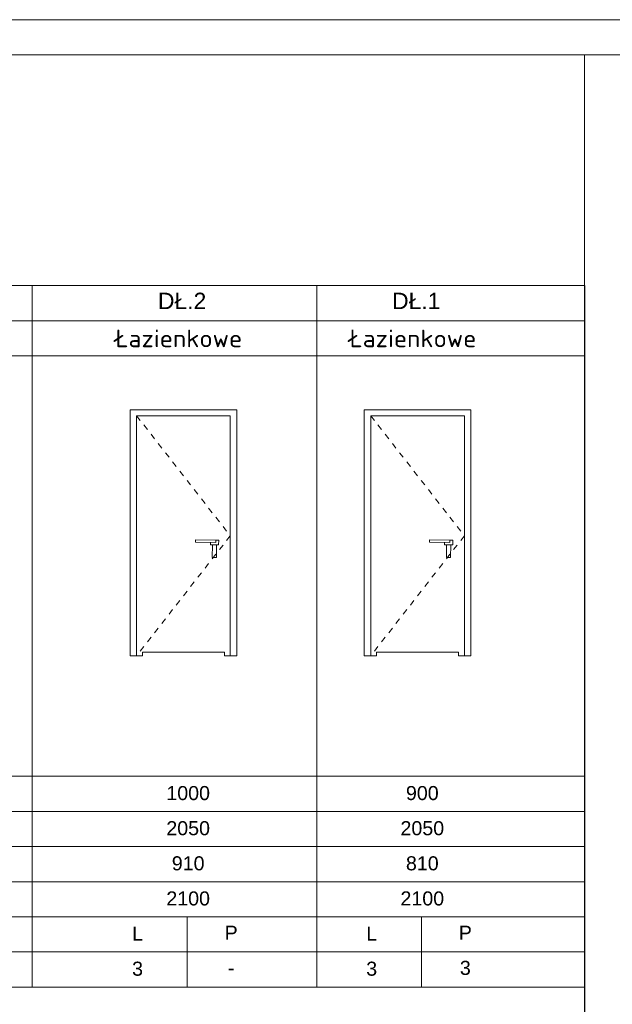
# Model space of a CAD drawing. Header units: millimetres. Extents: x -115268 to 140687, y -37779 to 24471.
# Tile 146 of 256: x 59674 to 60180, y -4533 to -3692. Entities that reach past the tile are written whole.
import ezdxf

# ---------------------------------------------------------------- set-up
doc = ezdxf.new("R2010")
doc.units = ezdxf.units.MM
doc.linetypes.add('0.5_0.5', pattern=[10, 5, -5])
doc.layers.get('0').update_dxf_attribs({"lineweight": 9})
for name, color, linetype, lineweight in [('A - STOLARKA - ZESTAWIENIE', 140, 'Continuous', 9), ('A stolarka', 4, 'Continuous', 9), ('A_CIENKA', 7, 'Continuous', 9)]:
    doc.layers.add(name, color=color, linetype=linetype, lineweight=lineweight)
doc.layers.add('A_WYMIAR', color=253, linetype='Continuous', lineweight=5, transparency=0.2)
doc.styles.add('Arial', font='arial.ttf')
doc.styles.add('ROMANS', font='romanpl.shx', dxfattribs={"bigfont": 'romanbigpl.shx'})

# ---------------------------------------------------------------- blocks, each defined once
blk = doc.blocks.new('METRYKA11')
blk.add_line((7511378.67, 5508935.17), (7511378.67, 5506025.17))
blk.add_lwpolyline([(7511378.67, 5508935.17), (7511878.67, 5508935.17)])

msp = doc.modelspace()

# ---------------------------------------------------------------- linework, layer by layer
at = {"color": 7}
msp.add_line((60156.1609, -4518.66936), (59177.92892, -4518.66936), dxfattribs=at)
at = {"layer": 'A stolarka', "ltscale": 5}
for points in [[(59848.57822, -4235.75281), (59859.07822, -4235.75281), (59859.07822, -4025.75281), (59768.07822, -4025.75281), (59768.07822, -4235.75281), (59778.57822, -4235.75281)], [(60048.58824, -4235.75281), (60059.08824, -4235.75281), (60059.08824, -4025.75281), (59968.08824, -4025.75281), (59968.08824, -4235.75281), (59978.58824, -4235.75281)], [(59848.57822, -4235.75281), (59853.57822, -4235.75281), (59853.57822, -4030.75281), (59773.57822, -4030.75281), (59773.57822, -4235.75281), (59778.57822, -4235.75281)], [(60048.58824, -4235.75281), (60053.58824, -4235.75281), (60053.58824, -4030.75281), (59973.58824, -4030.75281), (59973.58824, -4235.75281), (59978.58824, -4235.75281)], [(59836.67137, -4138.94714), (59836.63451, -4140.96935), (59843.65723, -4141.09735), (59843.73095, -4137.05293), (59841.27961, -4137.00825), (59841.24275, -4139.03046), (59823.76672, -4138.71193), (59823.80358, -4136.68972), (59843.73095, -4137.05293)], [(60036.68139, -4138.94714), (60036.64453, -4140.96935), (60043.66726, -4141.09735), (60043.74097, -4137.05293), (60041.28963, -4137.00825), (60041.25277, -4139.03046), (60023.77675, -4138.71193), (60023.81361, -4136.68972), (60043.74097, -4137.05293)], [(59841.96038, -4141.06643), (59841.76234, -4151.9315), (59838.17835, -4151.86618), (59838.37639, -4141.0011)], [(60041.9704, -4141.06643), (60041.77237, -4151.9315), (60038.18838, -4151.86618), (60038.38641, -4141.0011)], [(59773.57822, -4235.75281), (59778.57822, -4235.75281), (59778.57822, -4232.75281), (59848.57822, -4232.75281), (59848.57822, -4235.75281), (59853.57822, -4235.75281)], [(59973.58824, -4235.75281), (59978.58824, -4235.75281), (59978.58824, -4232.75281), (60048.58824, -4232.75281), (60048.58824, -4235.75281), (60053.58824, -4235.75281)]]:
    msp.add_lwpolyline(points, dxfattribs=at)
at = {"layer": 'A stolarka', "linetype": '0.5_0.5'}
for points in [[(59773.57822, -4030.75281), (59853.57822, -4133.25281), (59773.57822, -4235.75281)], [(59973.58824, -4030.75281), (60053.58824, -4133.25281), (59973.58824, -4235.75281)]]:
    msp.add_lwpolyline(points, dxfattribs=at)
at = {"layer": 'A_CIENKA'}
for points in [[(60686.1609, -3692.4908), (60686.1609, -6662.4908), (58586.1609, -6662.4908), (58586.1609, -3692.4908)], [(60656.1609, -3722.4908), (60656.1609, -6632.4908), (58816.1609, -6632.4908), (58816.1609, -3722.4908)]]:
    msp.add_lwpolyline(points, close=True, dxfattribs=at)
at = {"layer": 'A_CIENKA', "ltscale": 5}
for points in [[(60156.1609, -3919.53899), (59177.92892, -3919.53899)], [(59684.38508, -4518.66936), (59684.38508, -3919.53899)], [(59927.63449, -4518.66936), (59927.63449, -3919.53899)], [(59567.63449, -3949.53899), (60156.1609, -3949.53899)]]:
    msp.add_lwpolyline(points, dxfattribs=at)
at = {"layer": 'A_CIENKA', "ltscale": 0.2}
msp.add_lwpolyline([(60156.47799, -3919.53899), (60156.47799, -4596.09676)], dxfattribs=at)
at = {"layer": 'A_CIENKA', "color": 7}
for points in [[(60156.1609, -3979.53899), (59177.92892, -3979.53899)], [(59177.92892, -4338.66936), (60156.1609, -4338.66936)], [(59177.92892, -4368.66936), (60156.1609, -4368.66936)], [(59177.92892, -4398.66936), (60156.1609, -4398.66936)], [(59177.92892, -4428.66936), (60156.1609, -4428.66936)], [(59177.92892, -4458.66936), (60156.1609, -4458.66936)], [(59177.92892, -4488.66936), (60156.47799, -4488.66936)]]:
    msp.add_lwpolyline(points, dxfattribs=at)
at = {"layer": 'A_WYMIAR'}
for p, q in [((59816.81922, -4458.66936), (59816.81922, -4518.66936)), ((60016.82924, -4458.66936), (60016.82924, -4518.66936))]:
    msp.add_line(p, q, dxfattribs=at)

# ---------------------------------------------------------------- block references
at = {"layer": 'A_CIENKA', "color": 3}
msp.add_blockref('METRYKA11', (-7451222.50865, -5512657.66337), dxfattribs=at)

# ---------------------------------------------------------------- texts
at = {"ltscale": 5, "char_height": 12, "attachment_point": 1, "style": 'Arial'}
for s, insert in [('\\pxsm1.5,qc;1000', (59727.62447, -4346.9843)), ('\\pxsm1.5,qc;900', (59927.63449, -4346.9843)), ('\\pxsm1.5,qc;{\\C256;\\c0;2050}', (59727.62447, -4376.9843)), ('\\pxsm1.5,qc;{\\C256;\\c0;2050}', (59927.63449, -4376.9843)), ('\\pxsm1.5,qc;{\\C256;\\c0;910}', (59727.62447, -4406.9843)), ('\\pxsm1.5,qc;{\\C256;\\c0;810}', (59927.63449, -4406.9843)), ('\\pxsm1.5,qc;{\\C256;\\c0;2100}', (59727.62447, -4436.9843)), ('\\pxsm1.5,qc;{\\C256;\\c0;2100}', (59927.63449, -4436.9843)), ('\\pxsm1.5,qc;{\\fArial|b0|i0|c0|p34;L}', (59684.38508, -4466.9843)), ('\\pxsm1.5,qc;{\\fArial|b0|i0|c0|p34;L}', (59684.38508, -4466.9843)), ('\\pxsm1.5,qc;P', (59764.3751, -4466.27856)), ('\\pxsm1.5,qc;{\\fArial|b0|i0|c0|p34;L}', (59884.3951, -4466.9843)), ('\\pxsm1.5,qc;{\\fArial|b0|i0|c0|p34;L}', (59884.3951, -4466.9843)), ('\\pxsm1.5,qc;P', (59964.38512, -4466.27856)), ('\\pxsm1.5,qc;3', (59684.38508, -4496.9843)), ('\\pxsm1.5,qc;3', (59884.3951, -4496.9843)), ('\\pxsm1.5,qc;3', (59964.38512, -4496.27856)), ('\\pxsm1.5,qc;-', (59764.3751, -4496.27856))]:
    msp.add_mtext_dynamic_manual_height_columns(s, width=180, gutter_width=12.52455, heights=[0], dxfattribs=dict(at, insert=insert))
at = {"layer": 'A - STOLARKA - ZESTAWIENIE', "color": 7, "width": 461.1279162, "attachment_point": 1}
for s, insert, char_height, style in [('DŁ.2', (59791.80863, -3925.65506), 14, 'Arial'), ('{\\fArial|b0|i0|c238|p34;DŁ.}1', (59991.81865, -3925.65506), 14, 'Arial'), ('{\\Fromans|c238;Łazienkowe}', (59755.1412, -3957.2087), 15, 'ROMANS'), ('{\\Fromans|c238;Łazienkowe}', (59955.15122, -3957.2087), 15, 'ROMANS')]:
    msp.add_mtext(s, dxfattribs=dict(at, insert=insert, char_height=char_height, style=style))

doc.saveas('drawing.dxf')
